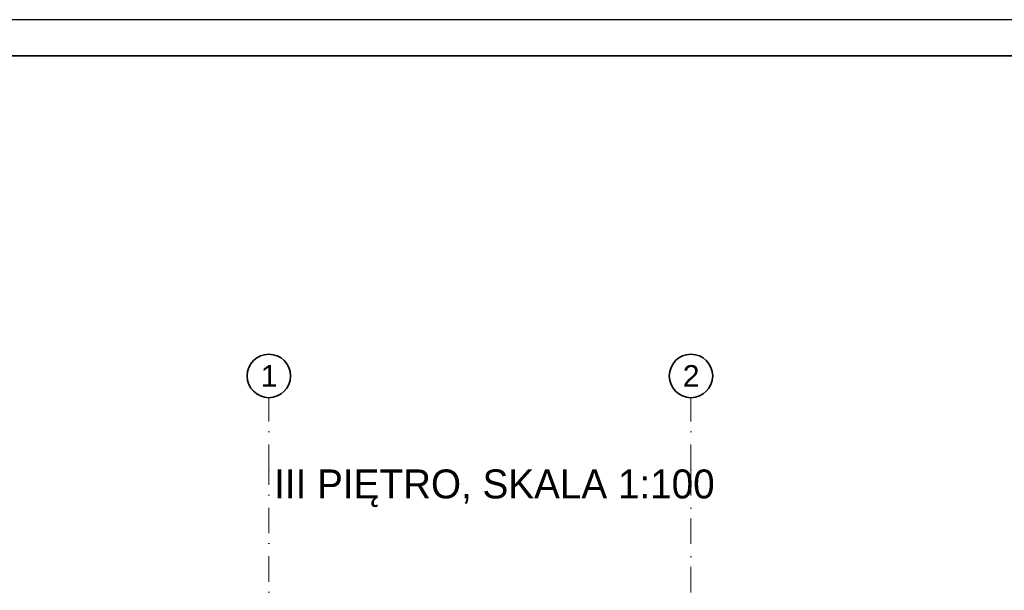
# Model space of a CAD drawing. Header units: millimetres. Extents: x -148444 to 51443, y -4810 to 453290.
# Tile 254 of 256: x 6290 to 19913, y 159799 to 167690. Entities that reach past the tile are written whole.
import ezdxf

# ---------------------------------------------------------------- set-up
doc = ezdxf.new("R2010")
doc.units = ezdxf.units.MM
doc.linetypes.add('Kropki i Kreski', pattern=[6.702778, 3.527778, -1.763889, 0, -1.411111])
doc.layers.add('CP_FRREF', color=251, linetype='Continuous', lineweight=35)
for name, color, linetype in [('CP_LINENORM', 253, 'Continuous'), ('Konstrukcja - Siatka mod', 8, 'Continuous'), ('Opisy - Tekst', 8, 'Continuous')]:
    doc.layers.add(name, color=color, linetype=linetype)
doc.styles.add('STYL_AUTOMATYCZNY_1', font='arial.ttf')
doc.styles.add('STYL_AUTOMATYCZNY_6', font='txt')

msp = doc.modelspace()

# ---------------------------------------------------------------- linework, layer by layer
at = {"layer": 'CP_FRREF'}
msp.add_line((50943, 167190), (-2057, 167190), dxfattribs=at)
at = {"layer": 'CP_LINENORM', "linetype": 'Continuous'}
msp.add_line((51443, 167690), (-3557, 167690), dxfattribs=at)
at = {"layer": 'Konstrukcja - Siatka mod', "color": 8, "linetype": 'Kropki i Kreski', "lineweight": 13, "ltscale": 100}
for p, q in [((9738, 161463), (9738, 162463)), ((15578, 161463), (15578, 162463)), ((9738, 144498), (9738, 161463)), ((15578, 161463), (15578, 144498))]:
    msp.add_line(p, q, dxfattribs=at)
at = {"layer": 'Konstrukcja - Siatka mod', "color": 8, "linetype": 'Continuous', "lineweight": 35, "ltscale": 100}
for centre in [(9738, 162763), (15578, 162763)]:
    msp.add_circle(centre, 300, dxfattribs=at)
at = {"layer": 'Konstrukcja - Siatka mod', "color": 8, "linetype": 'Kropki i Kreski', "lineweight": 13, "ltscale": 100}
for p in [(9738, 161463), (9738, 161463), (15578, 161463), (15578, 161463)]:
    msp.add_point(p, dxfattribs=at)

# ---------------------------------------------------------------- texts
at = {"layer": 'Konstrukcja - Siatka mod', "color": 8, "linetype": 'Continuous', "lineweight": 13, "char_height": 300, "attachment_point": 1, "style": 'STYL_AUTOMATYCZNY_1'}
for s, insert in [('\\A1;{\\pql;\\pt0;\\fArial|b0|i0|c238|p0;\\W1.000000;1}', (9624, 162913)), ('\\A1;{\\pql;\\pt0;\\fArial|b0|i0|c238|p0;\\W1.000000;2}', (15464, 162913))]:
    msp.add_mtext(s, dxfattribs=dict(at, insert=insert))
at = {"layer": 'Opisy - Tekst', "color": 8, "linetype": 'Continuous', "lineweight": 13, "insert": (9811, 161470), "char_height": 400, "attachment_point": 1, "style": 'STYL_AUTOMATYCZNY_6'}
msp.add_mtext('\\A1;{\\pql;\\fGeneva CE|b0|i0|c0|p0;\\W1.000000;III PIĘTRO, SKALA 1:100}', dxfattribs=at)

doc.saveas('drawing.dxf')
